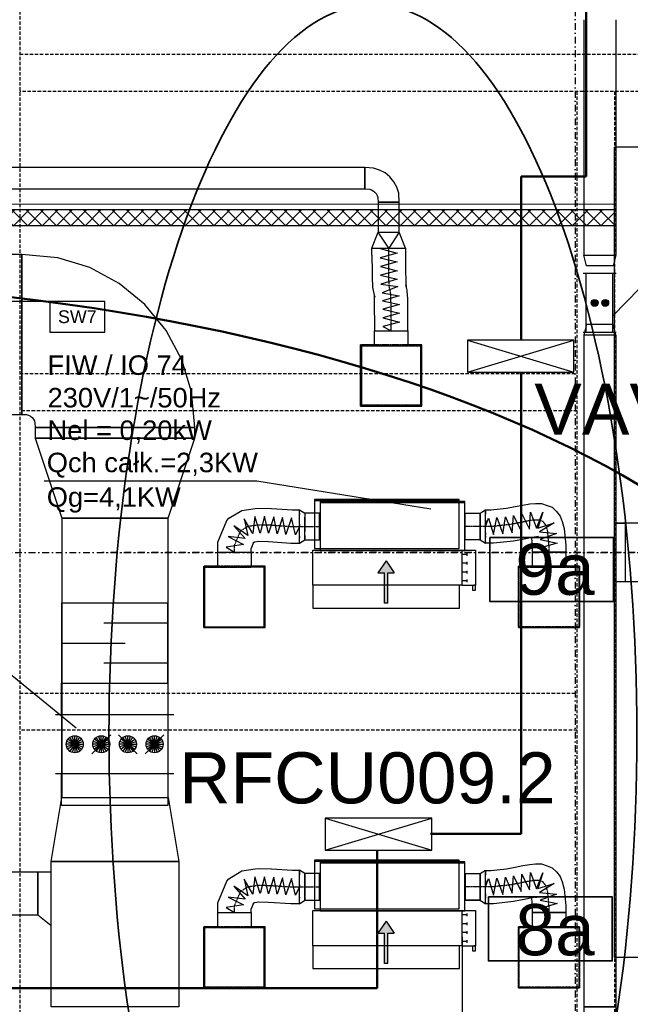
# Model space of a CAD drawing. Header units: centimetres. Extents: x -10729 to 144862, y -4437 to 43656.
# Tile 48 of 148: x 12338 to 12912, y 5176 to 6100. Entities that reach past the tile are written whole.
import ezdxf

# ---------------------------------------------------------------- set-up
doc = ezdxf.new("R2010")
doc.units = ezdxf.units.CM
doc.header["$LTSCALE"] = 0.1
for name, pattern in [('CADVENT_CENTERLINE', [9.9, 7.4, -1, 0.5, -1]), ('CADVENT_HIDDEN', [0.8, 0.25, -0.55]), ('Kondygnacja  -0_5$0$HIDDEN', [9.525, 6.35, -3.175]), ('Kondygnacja  -0_5$0$HIDDEN2', [4.7625, 3.175, -1.5875]), ('Osie rzutów$0$DASHDOT2', [12.7, 6.35, -3.175, 0, -3.175])]:
    doc.linetypes.add(name, pattern=pattern)
for name, color, linetype, lineweight in [('AU opis', 7, 'Continuous', 35), ('AU Sieć LON', 1, 'Continuous', 50), ('AU Strefa obsługiwana', 90, 'Continuous', 35), ('bgde_urządzenia', 3, 'Continuous', 30), ('Kondygnacja  -0_5$0$ARCH_WIDOK', 8, 'Continuous', 13)]:
    doc.layers.add(name, color=color, linetype=linetype, lineweight=lineweight)
for name, color, linetype in [('AU Szafki Klimakonwektorów', 183, 'Continuous'), ('bgde-nawiewCEN', 7, 'Continuous'), ('bgde-nawiewEXP', 1, 'Continuous'), ('bgde-nawiewHIDDEN', 1, 'Continuous'), ('bgde-wywiewEXP', 5, 'Continuous'), ('bgde_opis urządzen', 6, 'Continuous'), ('bgde_redukcja', 3, 'Continuous'), ('bgde_tlumik', 6, 'Continuous'), ('bgde_VAV', 4, 'Continuous'), ('Kondygnacja  -0_5$0$ARCH_GK', 8, 'Continuous'), ('Kondygnacja  -0_5$0$ARCH_INFO_OPISY_PRZEGRODY', 8, 'Continuous'), ('Kondygnacja  -0_5$0$ARCH_KONSTR_POWYŻEJ RZUTU', 8, 'Kondygnacja  -0_5$0$HIDDEN'), ('Kondygnacja  -0_5$0$ARCH_KONSTR_POWYŻEJ RZUTU_IST', 8, 'Kondygnacja  -0_5$0$HIDDEN2'), ('Kondygnacja  -0_5$0$ARCH_ŻELBET_IST', 8, 'Continuous'), ('Osie rzutów$0$ARCH_INFO_OSIE_IST', 8, 'Osie rzutów$0$DASHDOT2'), ('Osie rzutów$0$ARCH_INFO_OSIE_OPISY_IST', 8, 'Continuous')]:
    doc.layers.add(name, color=color, linetype=linetype)
doc.styles.add('Arial', font='ARIAL.TTF')
doc.styles.add('Kondygnacja  -0_5$0$Arial', font='ARIAL.TTF')

# ---------------------------------------------------------------- blocks, each defined once
blk = doc.blocks.new('Osie rzutów')
at = {"layer": 'Osie rzutów$0$ARCH_INFO_OSIE_IST', "ltscale": 10}
for p, q in [((12860, 12510), (12860, 4623.26)), ((4436.04, 5600), (15156.54, 5600)), ((15156.54, 5600), (12415.5, 5600))]:
    blk.add_line(p, q, dxfattribs=at)
blk = doc.blocks.new('Kondygnacja  -0_5$0$konstrukcja istniejąca -0.5')
at = {"layer": 'Kondygnacja  -0_5$0$ARCH_KONSTR_POWYŻEJ RZUTU_IST', "ltscale": 10}
for points in [[(12338, 6175), (12338, 5025)], [(12338, 6067.89), (13382, 6067.89), (13382, 6032.89), (12338, 6032.89)], [(12862, 5167.89), (12862, 6032.89)], [(12897, 6032.89), (12897, 5167.89)], [(12338, 5767.89), (12862, 5767.89)], [(12862, 5732.89), (12338, 5732.89)], [(12338, 5467.89), (12862, 5467.89)], [(12862, 5432.89), (12338, 5432.89)]]:
    blk.add_lwpolyline(points, dxfattribs=at)
blk = doc.blocks.new('06')
at = {"layer": 'bgde_VAV', "color": 3, "linetype": 'Continuous', "lineweight": -2}
for p, q in [((-54870.1, 68405), (-54870.1, 68375)), ((-54870.1, 68375), (-54870.1, 68125)), ((-54320.1, 68375), (-54320.1, 68405)), ((-54320.1, 68125), (-54320.1, 68375)), ((-54870.1, 68125), (-54870.1, 68095)), ((-54320.1, 68095), (-54320.1, 68125))]:
    blk.add_line(p, q, dxfattribs=at)
at = {"layer": 'bgde_VAV', "color": 3, "linetype": 'ByBlock', "lineweight": -2}
for p, q in [((-54320.1, 68375), (-54870.1, 68375)), ((-54320.1, 68125), (-54870.1, 68125))]:
    blk.add_line(p, q, dxfattribs=at)
at = {"layer": 'bgde_VAV', "color": 3, "linetype": 'Continuous', "lineweight": -3}
for p, q in [((-54595.1, 68303.2), (-54627.1, 68303.2)), ((-54595.1, 68303.2), (-54625.5, 68313.1)), ((-54595.1, 68303.2), (-54625.5, 68293.3)), ((-54595.1, 68303.2), (-54621, 68322)), ((-54595.1, 68303.2), (-54621, 68284.4)), ((-54595.1, 68303.2), (-54613.9, 68329.1)), ((-54595.1, 68303.2), (-54613.9, 68277.3)), ((-54595.1, 68303.2), (-54605, 68333.7)), ((-54595.1, 68303.2), (-54605, 68272.8)), ((-54595.1, 68303.2), (-54595.1, 68335.2)), ((-54595.1, 68303.2), (-54585.2, 68333.7)), ((-54595.1, 68303.2), (-54576.3, 68329.1)), ((-54595.1, 68303.2), (-54569.2, 68322)), ((-54595.1, 68303.2), (-54564.7, 68313.1)), ((-54595.1, 68303.2), (-54563.1, 68303.2)), ((-54595.1, 68303.2), (-54564.7, 68293.3)), ((-54595.1, 68303.2), (-54569.2, 68284.4)), ((-54595.1, 68303.2), (-54576.3, 68277.3)), ((-54595.1, 68303.2), (-54585.2, 68272.8)), ((-54595.1, 68303.2), (-54595.1, 68271.2)), ((-54595.1, 68203.2), (-54627.1, 68203.2)), ((-54595.1, 68203.2), (-54625.5, 68213.1)), ((-54595.1, 68203.2), (-54625.5, 68193.3)), ((-54595.1, 68203.2), (-54621, 68222)), ((-54595.1, 68203.2), (-54621, 68184.4)), ((-54595.1, 68203.2), (-54613.9, 68229.1)), ((-54595.1, 68203.2), (-54613.9, 68177.3)), ((-54595.1, 68203.2), (-54605, 68233.7)), ((-54595.1, 68203.2), (-54605, 68172.8)), ((-54595.1, 68203.2), (-54595.1, 68235.2)), ((-54595.1, 68203.2), (-54585.2, 68233.7)), ((-54595.1, 68203.2), (-54576.3, 68229.1)), ((-54595.1, 68203.2), (-54569.2, 68222)), ((-54595.1, 68203.2), (-54564.7, 68213.1)), ((-54595.1, 68203.2), (-54563.1, 68203.2)), ((-54595.1, 68203.2), (-54564.7, 68193.3)), ((-54595.1, 68203.2), (-54569.2, 68184.4)), ((-54595.1, 68203.2), (-54576.3, 68177.3)), ((-54595.1, 68203.2), (-54585.2, 68172.8)), ((-54595.1, 68203.2), (-54595.1, 68171.2))]:
    blk.add_line(p, q, dxfattribs=at)
for centre in [(-54595.1, 68303.2), (-54595.1, 68203.2)]:
    blk.add_ellipse(centre, major_axis=(32, 0), ratio=1, start_param=-1.570796, end_param=4.712389, dxfattribs=at)
blk = doc.blocks.new('08')
at = {"layer": 'bgde_VAV', "color": 3, "linetype": 'Continuous', "lineweight": -2}
for p, q in [((-57699.2, 65891), (-57755.5, 65891)), ((-56699.2, 65891), (-57699.2, 65891)), ((-56643, 65891), (-56699.2, 65891)), ((-57755.5, 65341), (-57699.2, 65341)), ((-57699.2, 65341), (-56699.2, 65341)), ((-56699.2, 65341), (-56643, 65341))]:
    blk.add_line(p, q, dxfattribs=at)
at = {"layer": 'bgde_VAV', "color": 3, "linetype": 'ByBlock', "lineweight": -2}
for p, q in [((-57699.2, 65891), (-57699.2, 65341)), ((-56699.2, 65891), (-56699.2, 65341))]:
    blk.add_line(p, q, dxfattribs=at)
at = {"layer": 'bgde_VAV', "color": 3, "linetype": 'Continuous', "lineweight": -3}
for p, q in [((-57574.2, 65615.7), (-57621.3, 65680.4)), ((-57574.2, 65615.7), (-57599, 65691.8)), ((-57574.2, 65615.7), (-57574.2, 65695.7)), ((-57574.2, 65615.7), (-57549.5, 65691.8)), ((-57574.2, 65615.7), (-57527.2, 65680.4)), ((-57235.9, 65704.1), (-57412.6, 65527.3)), ((-57324.2, 65615.7), (-57371.3, 65680.4)), ((-57324.2, 65615.7), (-57349, 65691.8)), ((-57324.2, 65615.7), (-57324.2, 65695.7)), ((-57324.2, 65615.7), (-57299.5, 65691.8)), ((-57324.2, 65615.7), (-57277.2, 65680.4)), ((-56985.9, 65527.3), (-57162.6, 65704.1)), ((-57074.2, 65615.7), (-57121.3, 65680.4)), ((-57074.2, 65615.7), (-57099, 65691.8)), ((-57074.2, 65615.7), (-57074.2, 65695.7)), ((-57074.2, 65615.7), (-57049.5, 65691.8)), ((-57074.2, 65615.7), (-57027.2, 65680.4)), ((-56735.9, 65704.1), (-56912.6, 65527.3)), ((-56824.2, 65615.7), (-56871.3, 65680.4)), ((-56824.2, 65615.7), (-56849, 65691.8)), ((-56824.2, 65615.7), (-56824.2, 65695.7)), ((-56824.2, 65615.7), (-56799.5, 65691.8)), ((-56824.2, 65615.7), (-56777.2, 65680.4)), ((-57574.2, 65615.7), (-57654.2, 65615.7)), ((-57574.2, 65615.7), (-57650.3, 65640.4)), ((-57574.2, 65615.7), (-57650.3, 65591)), ((-57574.2, 65615.7), (-57639, 65662.7)), ((-57574.2, 65615.7), (-57639, 65568.7)), ((-57574.2, 65615.7), (-57621.3, 65551)), ((-57574.2, 65615.7), (-57599, 65539.6)), ((-57574.2, 65615.7), (-57509.5, 65662.7)), ((-57574.2, 65615.7), (-57498.2, 65640.4)), ((-57574.2, 65615.7), (-57498.2, 65591)), ((-57574.2, 65615.7), (-57509.5, 65568.7)), ((-57574.2, 65615.7), (-57527.2, 65551)), ((-57574.2, 65615.7), (-57549.5, 65539.6)), ((-57574.2, 65615.7), (-57574.2, 65535.7)), ((-57574.2, 65615.7), (-57494.2, 65615.7)), ((-57324.2, 65615.7), (-57404.2, 65615.7)), ((-57324.2, 65615.7), (-57400.3, 65640.4)), ((-57324.2, 65615.7), (-57400.3, 65591)), ((-57324.2, 65615.7), (-57389, 65662.7)), ((-57324.2, 65615.7), (-57389, 65568.7)), ((-57324.2, 65615.7), (-57371.3, 65551)), ((-57324.2, 65615.7), (-57349, 65539.6)), ((-57324.2, 65615.7), (-57259.5, 65662.7)), ((-57324.2, 65615.7), (-57248.2, 65640.4)), ((-57324.2, 65615.7), (-57248.2, 65591)), ((-57324.2, 65615.7), (-57259.5, 65568.7)), ((-57324.2, 65615.7), (-57277.2, 65551)), ((-57324.2, 65615.7), (-57299.5, 65539.6)), ((-57324.2, 65615.7), (-57324.2, 65535.7)), ((-57324.2, 65615.7), (-57244.2, 65615.7)), ((-57074.2, 65615.7), (-57154.2, 65615.7)), ((-57074.2, 65615.7), (-57150.3, 65640.4)), ((-57074.2, 65615.7), (-57150.3, 65591)), ((-57074.2, 65615.7), (-57139, 65662.7)), ((-57074.2, 65615.7), (-57139, 65568.7)), ((-57074.2, 65615.7), (-57121.3, 65551)), ((-57074.2, 65615.7), (-57099, 65539.6)), ((-57074.2, 65615.7), (-57009.5, 65662.7)), ((-57074.2, 65615.7), (-56998.2, 65640.4)), ((-57074.2, 65615.7), (-56998.2, 65591)), ((-57074.2, 65615.7), (-57009.5, 65568.7)), ((-57074.2, 65615.7), (-57027.2, 65551)), ((-57074.2, 65615.7), (-57049.5, 65539.6)), ((-57074.2, 65615.7), (-57074.2, 65535.7)), ((-57074.2, 65615.7), (-56994.2, 65615.7)), ((-56824.2, 65615.7), (-56904.2, 65615.7)), ((-56824.2, 65615.7), (-56900.3, 65640.4)), ((-56824.2, 65615.7), (-56900.3, 65591)), ((-56824.2, 65615.7), (-56889, 65662.7)), ((-56824.2, 65615.7), (-56889, 65568.7)), ((-56824.2, 65615.7), (-56871.3, 65551)), ((-56824.2, 65615.7), (-56849, 65539.6)), ((-56824.2, 65615.7), (-56759.5, 65662.7)), ((-56824.2, 65615.7), (-56748.2, 65640.4)), ((-56824.2, 65615.7), (-56748.2, 65591)), ((-56824.2, 65615.7), (-56759.5, 65568.7)), ((-56824.2, 65615.7), (-56777.2, 65551)), ((-56824.2, 65615.7), (-56799.5, 65539.6)), ((-56824.2, 65615.7), (-56824.2, 65535.7)), ((-56824.2, 65615.7), (-56744.2, 65615.7))]:
    blk.add_line(p, q, dxfattribs=at)
for centre in [(-57574.2, 65615.7), (-57324.2, 65615.7), (-57074.2, 65615.7), (-56824.2, 65615.7)]:
    blk.add_ellipse(centre, major_axis=(80, 0), ratio=1, start_param=-1.570796, end_param=4.712389, dxfattribs=at)
blk = doc.blocks.new('t46')
at = {"layer": 'bgde_tlumik'}
for p, q in [((3579.4, 10353.2), (2979.4, 10353.2)), ((2579.4, 10165.7), (3179.4, 10165.7)), ((3579.4, 9978.2), (2979.4, 9978.2))]:
    blk.add_line(p, q, dxfattribs=at)
blk.add_lwpolyline([(2579.4, 9790.7), (3579.4, 9790.7), (3579.4, 10540.7), (2579.4, 10540.7)], close=True, dxfattribs=at)

msp = doc.modelspace()

# ---------------------------------------------------------------- hatches: boundary and pattern name
at = {"layer": 'bgde_urządzenia'}
h = msp.add_hatch(color=256, dxfattribs=at)
h.paths.add_polyline_path([(12683.92, 5580.792), (12690.11, 5580.792), (12682.42, 5592.219), (12674.73, 5580.792), (12680.92, 5580.792), (12680.92, 5569.126), (12683.92, 5569.126)])
h.paths.add_polyline_path([(12683.92, 5569.126), (12680.92, 5569.126), (12680.92, 5552.458), (12683.92, 5552.458)])
h = msp.add_hatch(color=256, dxfattribs=at)
h.paths.add_polyline_path([(12683.92, 5242.213), (12690.11, 5242.213), (12682.42, 5253.641), (12674.73, 5242.213), (12680.92, 5242.213), (12680.92, 5230.547), (12683.92, 5230.547)])
h.paths.add_polyline_path([(12683.92, 5230.547), (12680.92, 5230.547), (12680.92, 5213.88), (12683.92, 5213.88)])
at = {"layer": 'Kondygnacja  -0_5$0$ARCH_GK', "linetype": 'Continuous', "lineweight": -3}
h = msp.add_hatch(dxfattribs=at)
h.set_pattern_fill('ANSI37', color=256, scale=3, angle=-360, style=0)
h.paths.add_polyline_path([(11055, 5922), (11070, 5907), (12304, 5907), (12311.5, 5910.75), (12311.5, 5922)], flags=0)
h.paths.add_polyline_path([(12311.5, 5922), (12311.5, 5910.75), (12319, 5907), (12897, 5907), (12897, 5922)], flags=0)

# ---------------------------------------------------------------- linework, layer by layer
at = {"layer": 'AU opis'}
for points in [[(12779.815, 5613.982), (12896.203, 5613.982), (12896.203, 5553.975), (12779.815, 5553.975)], [(12778.605, 5276.357), (12894.993, 5276.357), (12894.993, 5216.349), (12778.605, 5216.349)]]:
    msp.add_lwpolyline(points, close=True, dxfattribs=at)
at = {"layer": 'AU Sieć LON', "color": 1}
for p, q in [((12870.629, 5953.041), (12870.629, 6676.98)), ((12809.481, 5798.938), (12809.481, 5953.041)), ((12809.481, 5953.041), (12870.629, 5953.041)), ((12809.481, 5335.735), (12809.481, 5768.413)), ((12809.481, 5335.735), (12724.049, 5335.735)), ((12674.049, 5190.532), (12674.049, 5320.735)), ((11620.907, 5190.532), (12674.049, 5190.532))]:
    msp.add_line(p, q, dxfattribs=at)
at = {"layer": 'AU Sieć LON', "color": 4, "lineweight": 50, "extrusion": (0, 0, -1)}
msp.add_ellipse((12066.207, 5378.572), major_axis=(-1066.003, 0), ratio=0.4462874, dxfattribs=at)
at = {"layer": 'AU Strefa obsługiwana', "extrusion": (0, 0, -1)}
msp.add_ellipse((12670.07, 5429.031), major_axis=(0, 685.332), ratio=0.3620553, start_param=-1.5707963, end_param=4.712389, dxfattribs=at)
at = {"layer": 'AU Szafki Klimakonwektorów'}
for p, q in [((12858.98, 5799.344), (12758.98, 5799.344)), ((12758.98, 5769.344), (12858.98, 5799.344)), ((12758.98, 5799.344), (12858.98, 5769.344)), ((12858.98, 5799.344), (12758.98, 5799.344)), ((12758.98, 5799.344), (12758.98, 5769.344)), ((12758.98, 5769.344), (12858.98, 5799.344)), ((12758.98, 5799.344), (12858.98, 5769.344)), ((12858.98, 5769.344), (12858.98, 5799.344)), ((12758.98, 5769.344), (12858.98, 5769.344)), ((12758.98, 5769.344), (12858.98, 5769.344)), ((12725.288, 5350.216), (12625.288, 5350.216)), ((12625.288, 5350.216), (12625.288, 5320.216)), ((12625.288, 5320.216), (12725.288, 5350.216)), ((12625.288, 5350.216), (12725.288, 5320.216)), ((12725.288, 5320.216), (12725.288, 5350.216)), ((12625.288, 5320.216), (12725.288, 5320.216))]:
    msp.add_line(p, q, dxfattribs=at)
at = {"layer": 'bgde-nawiewCEN', "linetype": 'CADVENT_CENTERLINE', "ltscale": 0.06}
for p, q in [((12684.86, 5879.377), (12684.86, 5885.849)), ((12684.975, 5863.288), (12684.86, 5879.377)), ((12685.106, 5856.488), (12684.975, 5863.288)), ((12685.275, 5851.991), (12685.106, 5856.488)), ((12685.474, 5849.286), (12685.275, 5851.991)), ((12685.694, 5847.861), (12685.474, 5849.286)), ((12685.926, 5847.205), (12685.694, 5847.861)), ((12686.162, 5846.804), (12685.926, 5847.205)), ((12686.395, 5846.147), (12686.162, 5846.804)), ((12686.614, 5844.722), (12686.395, 5846.147)), ((12686.813, 5842.017), (12686.614, 5844.722)), ((12686.982, 5837.521), (12686.813, 5842.017)), ((12687.113, 5830.72), (12686.982, 5837.521)), ((12687.229, 5814.631), (12687.113, 5830.72)), ((12687.229, 5808.159), (12687.229, 5814.631)), ((12545.786, 5620.477), (12552.75, 5624.576)), ((12552.75, 5624.576), (12562.022, 5625.998)), ((12562.022, 5625.998), (12573.326, 5625.757)), ((12573.326, 5625.757), (12593.654, 5624.347)), ((12593.654, 5624.347), (12600.924, 5624.347)), ((12600.924, 5624.347), (12605.924, 5624.347)), ((12605.924, 5624.347), (12619.924, 5624.347)), ((12620.324, 5624.347), (12619.924, 5624.347)), ((12756.324, 5624.347), (12756.724, 5624.347)), ((12771.003, 5624.347), (12756.724, 5624.347)), ((12776.003, 5624.347), (12771.003, 5624.347)), ((12782.19, 5624.347), (12776.003, 5624.347)), ((12798.992, 5626.197), (12782.19, 5624.347)), ((12807.972, 5627.848), (12798.992, 5626.197)), ((12815.437, 5629.393), (12807.972, 5627.848)), ((12821.51, 5630.392), (12815.437, 5629.393)), ((12826.314, 5630.404), (12821.51, 5630.392)), ((12829.97, 5628.986), (12826.314, 5630.404)), ((12832.601, 5625.697), (12829.97, 5628.986)), ((12834.329, 5620.096), (12832.601, 5625.697)), ((12539.883, 5606.44), (12545.786, 5620.477)), ((12835.565, 5605.967), (12834.329, 5620.096)), ((12539.883, 5600.193), (12539.883, 5606.44)), ((12835.565, 5600.193), (12835.565, 5605.967)), ((12815.437, 5290.815), (12807.972, 5289.269)), ((12821.51, 5291.814), (12815.437, 5290.815)), ((12826.314, 5291.825), (12821.51, 5291.814)), ((12829.97, 5290.407), (12826.314, 5291.825)), ((12832.601, 5287.118), (12829.97, 5290.407)), ((12539.883, 5267.862), (12545.786, 5281.899)), ((12545.786, 5281.899), (12552.75, 5285.997)), ((12552.75, 5285.997), (12562.022, 5287.419)), ((12562.022, 5287.419), (12573.326, 5287.179)), ((12573.326, 5287.179), (12593.654, 5285.769)), ((12593.654, 5285.769), (12600.924, 5285.769)), ((12600.924, 5285.769), (12605.924, 5285.769)), ((12605.924, 5285.769), (12619.924, 5285.769)), ((12620.324, 5285.769), (12619.924, 5285.769)), ((12756.324, 5285.769), (12756.724, 5285.769)), ((12771.003, 5285.769), (12756.724, 5285.769)), ((12776.003, 5285.769), (12771.003, 5285.769)), ((12782.19, 5285.769), (12776.003, 5285.769)), ((12798.992, 5287.619), (12782.19, 5285.769)), ((12807.972, 5289.269), (12798.992, 5287.619)), ((12834.329, 5281.518), (12832.601, 5287.118)), ((12835.565, 5267.389), (12834.329, 5281.518)), ((12539.883, 5261.614), (12539.883, 5267.862)), ((12835.565, 5261.614), (12835.565, 5267.389))]:
    msp.add_line(p, q, dxfattribs=at)
at = {"layer": 'bgde-nawiewEXP', "linetype": 'Continuous'}
for points in [[(12135.351, 5941.417), (12662.36, 5941.417), (12666.811, 5941.225), (12668.687, 5940.656), (12670.415, 5939.731), (12671.931, 5938.488), (12673.175, 5936.972), (12674.099, 5935.244), (12674.668, 5933.368), (12674.86, 5928.917), (12694.86, 5928.917), (12694.283, 5937.269), (12692.576, 5942.897), (12689.804, 5948.084), (12686.073, 5952.63), (12681.527, 5956.361), (12676.34, 5959.133), (12670.712, 5960.84), (12662.36, 5961.417), (12662.36, 5941.417), (12662.36, 5961.417), (12135.351, 5961.417)], [(12669.11, 5885.849), (12674.86, 5900.849), (12694.86, 5900.849), (12694.86, 5928.917), (12674.86, 5928.917), (12674.86, 5900.849), (12694.86, 5900.849), (12684.86, 5885.849), (12674.86, 5900.849)], [(12669.11, 5885.849), (12700.61, 5885.849), (12694.86, 5900.849)], [(12669.11, 5879.323), (12669.11, 5885.849), (12700.61, 5885.849), (12700.61, 5879.431), (12700.724, 5863.455), (12700.854, 5856.732), (12701.022, 5852.271), (12701.219, 5849.578), (12701.438, 5848.157)], [(12669.11, 5879.323), (12669.226, 5863.122), (12669.358, 5856.243), (12669.529, 5851.711), (12669.728, 5848.994), (12669.949, 5847.566), (12671.251, 5841.581), (12671.488, 5840.91), (12671.725, 5840.509), (12671.952, 5839.867)], [(12671.479, 5794.159), (12671.479, 5808.159), (12702.979, 5808.159), (12702.979, 5814.686), (12702.863, 5830.887), (12702.73, 5837.765), (12702.559, 5842.297), (12702.36, 5845.014), (12702.14, 5846.443), (12701.098, 5851.23)], [(12670.99, 5842.779), (12671.067, 5841.738), (12671.235, 5837.276), (12671.364, 5830.553), (12671.479, 5814.577), (12671.479, 5808.159), (12702.979, 5808.159), (12702.979, 5794.159)], [(12658.479, 5737.409), (12715.979, 5737.409), (12715.979, 5794.909), (12702.979, 5794.909)], [(12658.479, 5737.409), (12658.479, 5794.909), (12671.479, 5794.909)], [(12524.133, 5600.193), (12524.133, 5609.523), (12532.694, 5629.883), (12534.473, 5632.085), (12546.87, 5639.38), (12559.466, 5641.311), (12562.35, 5641.587), (12574.74, 5641.323), (12594.456, 5639.956), (12600.924, 5639.956)], [(12776.003, 5639.855), (12780.863, 5639.855), (12795.674, 5641.486), (12803.781, 5642.976), (12811.081, 5644.487), (12817.397, 5645.526), (12822.753, 5646.043), (12828.398, 5646.056), (12833.727, 5644.19), (12838.435, 5642.364), (12842.513, 5638.446), (12846.022, 5634.06), (12847.832, 5629.15), (12849.943, 5622.309), (12851.315, 5606.623), (12851.315, 5600.193), (12819.815, 5600.193), (12819.815, 5586.943)], [(12600.924, 5637.088), (12600.924, 5640.097), (12605.924, 5636.847), (12605.924, 5629.131)], [(12600.924, 5636.874), (12600.924, 5639.776)], [(12600.924, 5636.874), (12600.924, 5635.721)], [(12600.924, 5627.179), (12600.924, 5636.339)], [(12600.924, 5626.454), (12600.924, 5634.71)], [(12605.924, 5611.847), (12619.924, 5611.847), (12619.924, 5636.847), (12605.924, 5636.847), (12605.924, 5624.347)], [(12605.924, 5629.131), (12605.924, 5633.186)], [(12619.924, 5611.847), (12619.924, 5636.847), (12620.324, 5636.847)], [(12756.324, 5611.847), (12756.724, 5611.847), (12756.724, 5636.847), (12756.324, 5636.847)], [(12771.003, 5611.847), (12771.003, 5636.847), (12776.003, 5640.097), (12776.003, 5637.436)], [(12776.003, 5637.259), (12776.003, 5639.782)], [(12776.003, 5637.259), (12776.003, 5635.769)], [(12776.003, 5630.375), (12776.003, 5636.631)], [(12776.003, 5627.099), (12776.003, 5634.724)], [(12600.924, 5626.454), (12600.924, 5624.92)], [(12600.924, 5615.611), (12600.924, 5625.855)], [(12600.924, 5614.8), (12600.924, 5623.573)], [(12605.924, 5615.509), (12605.924, 5629.131)], [(12605.924, 5629.131), (12605.924, 5624.347)], [(12605.924, 5611.847), (12605.924, 5624.347), (12605.924, 5619.564)], [(12776.003, 5630.375), (12776.003, 5627.793)], [(12776.003, 5627.099), (12776.003, 5625.036)], [(12776.003, 5618.32), (12776.003, 5626.372)], [(12776.003, 5615.327), (12776.003, 5623.587)], [(12600.924, 5614.8), (12600.924, 5613.783)], [(12600.924, 5609.161), (12600.924, 5614.489)], [(12605.924, 5615.509), (12605.924, 5612.799)], [(12605.924, 5612.799), (12605.924, 5615.509)], [(12776.003, 5618.32), (12776.003, 5616.132)], [(12776.003, 5615.327), (12776.003, 5613.899)], [(12776.003, 5608.84), (12783.517, 5608.84), (12802.311, 5610.909), (12812.162, 5612.72), (12819.792, 5614.299), (12825.622, 5615.258)], [(12776.003, 5609.796), (12776.003, 5614.927)], [(12819.042, 5614.144), (12819.815, 5605.312), (12819.815, 5600.193), (12851.315, 5600.193), (12851.315, 5586.943)], [(12822.517, 5614.747), (12824.229, 5614.751)], [(12524.133, 5600.193), (12555.633, 5600.193), (12555.633, 5603.358), (12558.231, 5609.537)], [(12557.098, 5608.87), (12558.63, 5609.772), (12562.651, 5610.388)], [(12561.695, 5610.409), (12571.913, 5610.191), (12592.853, 5608.739), (12600.924, 5608.739), (12600.924, 5608.597), (12605.924, 5611.847), (12605.924, 5612.799)], [(12600.924, 5608.739), (12600.924, 5612.89)], [(12605.924, 5612.799), (12605.924, 5611.847)], [(12619.924, 5611.847), (12620.324, 5611.847)], [(12771.003, 5611.847), (12776.003, 5608.597), (12776.003, 5608.84)], [(12776.003, 5608.84), (12776.003, 5612.895)], [(12776.003, 5609.796), (12776.003, 5609.283)], [(12524.133, 5586.193), (12524.133, 5600.193), (12555.633, 5600.193), (12555.633, 5586.193)], [(12511.133, 5529.443), (12568.633, 5529.443), (12568.633, 5586.943), (12555.633, 5586.943)], [(12511.133, 5529.443), (12511.133, 5586.943), (12524.133, 5586.943)], [(12524.133, 5261.614), (12524.133, 5270.945), (12532.694, 5291.305), (12534.473, 5293.506), (12546.87, 5300.801), (12559.466, 5302.733), (12562.35, 5303.008), (12574.74, 5302.745), (12594.456, 5301.377), (12600.924, 5301.377)], [(12600.924, 5270.161), (12600.924, 5270.019), (12605.924, 5273.269), (12605.924, 5298.269), (12600.924, 5301.519), (12600.924, 5298.51)], [(12600.924, 5298.296), (12600.924, 5301.198)], [(12771.003, 5273.269), (12771.003, 5298.269), (12776.003, 5301.519), (12776.003, 5298.858)], [(12776.003, 5301.277), (12780.863, 5301.277), (12795.674, 5302.907), (12803.781, 5304.398), (12811.081, 5305.909), (12817.397, 5306.948), (12822.753, 5307.464), (12828.398, 5307.477), (12833.727, 5305.611), (12838.435, 5303.785), (12842.513, 5299.868), (12846.022, 5295.482), (12847.832, 5290.571), (12849.943, 5283.731), (12851.315, 5268.045), (12851.315, 5261.614), (12819.815, 5261.614), (12819.815, 5248.364)], [(12776.003, 5298.68), (12776.003, 5301.204)], [(12600.924, 5298.296), (12600.924, 5297.143)], [(12600.924, 5288.601), (12600.924, 5297.76)], [(12600.924, 5287.876), (12600.924, 5296.131)], [(12619.924, 5273.269), (12619.924, 5298.269), (12620.324, 5298.269)], [(12756.324, 5298.269), (12756.724, 5298.269), (12756.724, 5280.985)], [(12776.003, 5298.68), (12776.003, 5297.191)], [(12776.003, 5291.796), (12776.003, 5298.053)], [(12776.003, 5288.521), (12776.003, 5296.145)], [(12776.003, 5291.796), (12776.003, 5289.215)], [(12600.924, 5287.876), (12600.924, 5286.341)], [(12600.924, 5277.033), (12600.924, 5287.277)], [(12600.924, 5276.222), (12600.924, 5284.994)], [(12756.724, 5280.985), (12756.724, 5285.769)], [(12756.724, 5276.93), (12756.724, 5280.985)], [(12756.724, 5280.985), (12756.724, 5276.93)], [(12776.003, 5288.521), (12776.003, 5286.457)], [(12776.003, 5279.742), (12776.003, 5287.793)], [(12776.003, 5276.749), (12776.003, 5285.008)], [(12557.098, 5270.292), (12558.63, 5271.193), (12562.651, 5271.81)], [(12561.695, 5271.83), (12571.913, 5271.613), (12592.853, 5270.161), (12600.924, 5270.161), (12600.924, 5274.311)], [(12600.924, 5276.222), (12600.924, 5275.204)], [(12600.924, 5270.582), (12600.924, 5275.91)], [(12619.924, 5273.269), (12620.324, 5273.269)], [(12756.324, 5273.269), (12756.724, 5273.269)], [(12756.724, 5273.269), (12756.324, 5273.269)], [(12756.724, 5276.93), (12756.724, 5274.221)], [(12756.724, 5273.269), (12756.724, 5276.93)], [(12756.724, 5273.269), (12771.003, 5273.269)], [(12771.003, 5273.269), (12776.003, 5270.019), (12776.003, 5270.261)], [(12776.003, 5279.742), (12776.003, 5277.553)], [(12776.003, 5276.749), (12776.003, 5275.32)], [(12776.003, 5270.261), (12783.517, 5270.261), (12802.311, 5272.331), (12812.162, 5274.141), (12819.792, 5275.721), (12825.622, 5276.68)], [(12776.003, 5271.218), (12776.003, 5276.348)], [(12776.003, 5270.261), (12776.003, 5274.317)], [(12819.042, 5275.566), (12819.815, 5266.733), (12819.815, 5261.614), (12851.315, 5261.614), (12851.315, 5248.364)], [(12822.517, 5276.169), (12824.229, 5276.173)], [(12524.133, 5261.614), (12555.633, 5261.614), (12555.633, 5264.779), (12558.231, 5270.958)], [(12776.003, 5271.218), (12776.003, 5270.704)], [(12524.133, 5247.614), (12524.133, 5261.614), (12555.633, 5261.614), (12555.633, 5247.614)], [(12511.133, 5190.864), (12568.633, 5190.864), (12568.633, 5248.364), (12555.633, 5248.364)], [(12511.133, 5190.864), (12511.133, 5248.364), (12524.133, 5248.364)]]:
    msp.add_lwpolyline(points, dxfattribs=at)
at = {"layer": 'bgde-nawiewEXP'}
msp.add_lwpolyline([(12684.86, 5885.849), (12676.985, 5885.59), (12692.738, 5880.926), (12676.998, 5876.827), (12692.766, 5872.792), (12677.043, 5868.637), (12692.834, 5864.608), (12677.146, 5860.275), (12692.979, 5856.667), (12677.388, 5852.034), (12693.36, 5849.673), (12678.793, 5843.799), (12694.747, 5840.939), (12679.134, 5836.365), (12694.96, 5832.698), (12679.265, 5828.499), (12695.051, 5824.665), (12679.327, 5820.434), (12695.093, 5816.305), (12679.351, 5812.135), (12687.229, 5808.159)], dxfattribs=at)
at = {"layer": 'bgde-nawiewEXP', "linetype": 'Continuous'}
for points in [[(12659.229, 5738.159), (12715.229, 5738.159), (12715.229, 5794.159), (12659.229, 5794.159)], [(12620.324, 5646.847), (12756.324, 5646.847), (12756.324, 5647.847), (12620.324, 5647.847)], [(12620.324, 5601.847), (12756.324, 5601.847), (12756.324, 5646.847), (12620.324, 5646.847)], [(12756.724, 5611.847), (12756.724, 5636.847), (12771.003, 5636.847), (12771.003, 5611.847)], [(12511.883, 5530.193), (12567.883, 5530.193), (12567.883, 5586.193), (12511.883, 5586.193)], [(12806.815, 5529.443), (12864.315, 5529.443), (12864.315, 5586.943), (12806.815, 5586.943)], [(12620.324, 5308.269), (12756.324, 5308.269), (12756.324, 5309.269), (12620.324, 5309.269)], [(12620.324, 5263.269), (12756.324, 5263.269), (12756.324, 5308.269), (12620.324, 5308.269)], [(12605.924, 5273.269), (12619.924, 5273.269), (12619.924, 5298.269), (12605.924, 5298.269), (12605.924, 5274.221)], [(12756.724, 5273.269), (12756.724, 5298.269), (12771.003, 5298.269), (12771.003, 5273.269)], [(12511.883, 5191.614), (12567.883, 5191.614), (12567.883, 5247.614), (12511.883, 5247.614)], [(12806.815, 5190.864), (12864.315, 5190.864), (12864.315, 5248.364), (12806.815, 5248.364)]]:
    msp.add_lwpolyline(points, close=True, dxfattribs=at)
at = {"layer": 'bgde-nawiewHIDDEN', "linetype": 'CADVENT_HIDDEN'}
for points in [[(12671.479, 5808.159), (12702.979, 5808.159)], [(12600.924, 5639.956), (12600.924, 5639.776)], [(12600.924, 5636.339), (12600.924, 5637.088)], [(12600.924, 5634.71), (12600.924, 5635.721)], [(12620.324, 5611.847), (12620.324, 5636.847)], [(12756.324, 5611.847), (12756.324, 5636.847)], [(12776.003, 5639.855), (12776.003, 5639.782)], [(12776.003, 5636.631), (12776.003, 5637.436)], [(12776.003, 5634.724), (12776.003, 5635.769)], [(12600.924, 5625.855), (12600.924, 5627.179)], [(12600.924, 5623.573), (12600.924, 5624.92)], [(12776.003, 5626.372), (12776.003, 5627.793)], [(12776.003, 5623.587), (12776.003, 5625.036)], [(12600.924, 5614.489), (12600.924, 5615.611)], [(12600.924, 5612.89), (12600.924, 5613.783)], [(12776.003, 5614.927), (12776.003, 5616.132)], [(12776.003, 5612.895), (12776.003, 5613.899)], [(12600.924, 5608.739), (12600.924, 5609.161)], [(12776.003, 5608.84), (12776.003, 5609.283)], [(12524.133, 5600.193), (12555.633, 5600.193)], [(12819.815, 5600.193), (12851.315, 5600.193)], [(12511.883, 5530.193), (12511.883, 5586.193), (12555.633, 5586.193), (12524.133, 5586.193)], [(12511.883, 5530.193), (12567.883, 5530.193), (12567.883, 5586.193), (12524.133, 5586.193)], [(12600.924, 5301.377), (12600.924, 5301.198)], [(12776.003, 5301.277), (12776.003, 5301.204)], [(12600.924, 5297.76), (12600.924, 5298.51)], [(12600.924, 5296.131), (12600.924, 5297.143)], [(12620.324, 5273.269), (12620.324, 5298.269)], [(12756.324, 5273.269), (12756.324, 5298.269)], [(12776.003, 5298.053), (12776.003, 5298.858)], [(12776.003, 5296.145), (12776.003, 5297.191)], [(12600.924, 5287.277), (12600.924, 5288.601)], [(12600.924, 5284.994), (12600.924, 5286.341)], [(12776.003, 5287.793), (12776.003, 5289.215)], [(12776.003, 5285.008), (12776.003, 5286.457)], [(12600.924, 5275.91), (12600.924, 5277.033)], [(12600.924, 5274.311), (12600.924, 5275.204)], [(12776.003, 5276.348), (12776.003, 5277.553)], [(12776.003, 5274.317), (12776.003, 5275.32)], [(12600.924, 5270.161), (12600.924, 5270.582)], [(12776.003, 5270.261), (12776.003, 5270.704)], [(12524.133, 5261.614), (12555.633, 5261.614)], [(12819.815, 5261.614), (12851.315, 5261.614)]]:
    msp.add_lwpolyline(points, dxfattribs=at)
for points in [[(12658.479, 5737.409), (12715.979, 5737.409), (12715.979, 5794.909), (12658.479, 5794.909)], [(12658.479, 5794.909), (12658.479, 5794.909)], [(12659.229, 5738.159), (12659.229, 5794.159), (12715.229, 5794.159), (12715.229, 5738.159)], [(12659.229, 5794.159), (12659.229, 5794.159)], [(12659.229, 5794.159), (12659.229, 5794.159)], [(12671.479, 5794.159), (12702.979, 5794.159), (12672.677, 5794.159)], [(12715.229, 5794.159), (12715.229, 5794.159)], [(12715.979, 5794.909), (12715.979, 5794.909)], [(12658.479, 5737.409), (12658.479, 5737.409)], [(12659.229, 5738.159), (12659.229, 5738.159)], [(12715.229, 5738.159), (12715.229, 5738.159)], [(12715.979, 5737.409), (12715.979, 5737.409)], [(12511.133, 5529.443), (12568.633, 5529.443), (12568.633, 5586.943), (12511.133, 5586.943)], [(12511.133, 5586.943), (12511.133, 5586.943)], [(12511.883, 5586.193), (12511.883, 5586.193)], [(12511.883, 5586.193), (12511.883, 5586.193)], [(12567.883, 5586.193), (12567.883, 5586.193)], [(12568.633, 5586.943), (12568.633, 5586.943)], [(12806.815, 5529.443), (12806.815, 5586.943), (12864.315, 5586.943), (12864.315, 5529.443)], [(12807.565, 5530.193), (12807.565, 5586.193), (12863.565, 5586.193), (12863.565, 5530.193)], [(12807.565, 5586.193), (12807.565, 5586.193)], [(12819.815, 5586.193), (12851.315, 5586.193), (12821.013, 5586.193)], [(12863.565, 5586.193), (12863.565, 5586.193)], [(12863.565, 5586.193), (12863.565, 5586.193)], [(12511.133, 5529.443), (12511.133, 5529.443)], [(12511.883, 5530.193), (12511.883, 5530.193)], [(12567.883, 5530.193), (12567.883, 5530.193)], [(12568.633, 5529.443), (12568.633, 5529.443)], [(12806.815, 5529.443), (12806.815, 5529.443)], [(12807.565, 5530.193), (12807.565, 5530.193)], [(12863.565, 5530.193), (12863.565, 5530.193)], [(12511.133, 5190.864), (12568.633, 5190.864), (12568.633, 5248.364), (12511.133, 5248.364)], [(12511.133, 5248.364), (12511.133, 5248.364)], [(12511.883, 5191.614), (12511.883, 5247.614), (12567.883, 5247.614), (12567.883, 5191.614)], [(12511.883, 5247.614), (12511.883, 5247.614)], [(12511.883, 5247.614), (12511.883, 5247.614)], [(12524.133, 5247.614), (12555.633, 5247.614), (12525.331, 5247.614)], [(12567.883, 5247.614), (12567.883, 5247.614)], [(12568.633, 5248.364), (12568.633, 5248.364)], [(12806.815, 5190.864), (12806.815, 5248.364), (12864.315, 5248.364), (12864.315, 5190.864)], [(12807.565, 5191.614), (12807.565, 5247.614), (12863.565, 5247.614), (12863.565, 5191.614)], [(12807.565, 5247.614), (12807.565, 5247.614)], [(12819.815, 5247.614), (12851.315, 5247.614), (12821.013, 5247.614)], [(12863.565, 5247.614), (12863.565, 5247.614)], [(12863.565, 5247.614), (12863.565, 5247.614)], [(12511.133, 5190.864), (12511.133, 5190.864)], [(12511.883, 5191.614), (12511.883, 5191.614)], [(12567.883, 5191.614), (12567.883, 5191.614)], [(12568.633, 5190.864), (12568.633, 5190.864)], [(12806.815, 5190.864), (12806.815, 5190.864)], [(12807.565, 5191.614), (12807.565, 5191.614)], [(12863.565, 5191.614), (12863.565, 5191.614)]]:
    msp.add_lwpolyline(points, close=True, dxfattribs=at)
at = {"layer": 'bgde-nawiewHIDDEN'}
for points in [[(12600.924, 5624.347), (12597.265, 5616.509), (12593.367, 5632.385), (12588.319, 5616.864), (12585.154, 5632.841), (12580.059, 5617.407), (12576.864, 5633.42), (12571.802, 5617.957), (12568.167, 5633.88), (12564.037, 5618.173), (12559.15, 5633.711), (12557.272, 5617.6), (12549.071, 5631.637), (12552.59, 5615.915), (12539.216, 5624.972), (12549.955, 5612.949), (12533.83, 5614.844), (12548.273, 5607.444), (12532.162, 5604.981), (12539.883, 5600.193)], [(12776.003, 5624.347), (12778.677, 5632.249), (12783.339, 5616.65), (12786.641, 5632.641), (12792.229, 5617.348), (12794.539, 5633.498), (12800.874, 5618.524), (12802.205, 5634.744), (12809.271, 5620.076), (12810.073, 5636.328), (12817.077, 5621.69), (12818.236, 5637.9), (12823.755, 5622.667), (12829.672, 5637.725), (12825.201, 5622.742), (12840.361, 5627.615), (12826.483, 5619.171), (12842.659, 5617.674), (12827.365, 5612.053), (12843.301, 5608.774), (12827.661, 5604.221), (12835.565, 5600.193)], [(12776.003, 5285.769), (12778.677, 5293.67), (12783.339, 5278.072), (12786.641, 5294.063), (12792.229, 5278.769), (12794.539, 5294.919), (12800.874, 5279.946), (12802.205, 5296.166), (12809.271, 5281.497), (12810.073, 5297.749), (12817.077, 5283.112), (12818.236, 5299.322), (12823.755, 5284.088), (12829.672, 5299.147), (12825.201, 5284.164), (12840.361, 5289.036), (12826.483, 5280.593), (12842.659, 5279.096), (12827.365, 5273.474), (12843.301, 5270.196), (12827.661, 5265.643), (12835.565, 5261.614)], [(12600.924, 5285.769), (12597.265, 5277.931), (12593.367, 5293.806), (12588.319, 5278.285), (12585.154, 5294.262), (12580.059, 5278.828), (12576.864, 5294.842), (12571.802, 5279.379), (12568.167, 5295.301), (12564.037, 5279.595), (12559.15, 5295.133), (12557.272, 5279.022), (12549.071, 5293.059), (12552.59, 5277.336), (12539.216, 5286.393), (12549.955, 5274.37), (12533.83, 5276.266), (12548.273, 5268.865), (12532.162, 5266.402), (12539.883, 5261.614)]]:
    msp.add_lwpolyline(points, dxfattribs=at)
at = {"layer": 'bgde-wywiewEXP', "linetype": 'Continuous'}
for p, q in [((12868.444, 6100.355), (12868.444, 5879.197)), ((12898.445, 6100.355), (12898.444, 5879.197))]:
    msp.add_line(p, q, dxfattribs=at)
for points in [[(12135.676, 5729.669), (12340.068, 5729.669), (12340.068, 5879.669), (12135.676, 5879.669)], [(12868.444, 5804.197), (12868.444, 5160.6)], [(12898.444, 5804.197), (12898.444, 5173.1), (12868.444, 5173.1), (12898.444, 5173.1), (12898.444, 5160.6), (12897.542, 5160.6)]]:
    msp.add_lwpolyline(points, dxfattribs=at)
for points in [[(12340.067, 5729.67), (12344.518, 5729.478), (12346.394, 5728.909), (12348.123, 5727.984), (12349.639, 5726.741), (12350.882, 5725.225), (12351.807, 5723.496), (12352.376, 5721.62), (12352.568, 5717.169), (12502.568, 5717.169), (12499.494, 5750.884), (12490.389, 5780.899), (12475.603, 5808.561), (12455.705, 5832.807), (12431.459, 5852.705), (12403.797, 5867.49), (12373.782, 5876.595), (12340.069, 5879.67), (12340.068, 5804.67)], [(12898.444, 5879.197), (12895.944, 5869.197), (12870.944, 5869.197), (12868.444, 5879.197)], [(12898.444, 5804.197), (12895.944, 5814.197), (12870.944, 5814.197), (12868.444, 5804.197)], [(12352.568, 5707.169), (12502.568, 5707.169), (12502.568, 5717.169), (12352.568, 5717.169)], [(12352.568, 5707.169), (12377.568, 5632.169), (12477.568, 5632.169), (12502.568, 5707.169)], [(12377.568, 5369.669), (12477.568, 5369.669), (12477.568, 5632.169), (12377.568, 5632.169)], [(12367.568, 5249.699), (12367.568, 5309.669), (12377.568, 5369.669), (12477.568, 5369.669), (12487.568, 5309.669), (12367.568, 5309.669), (12487.568, 5309.669), (12487.568, 5173.1), (12367.568, 5173.1)], [(12148.176, 5259.699), (12355.068, 5259.699), (12355.068, 5299.699), (12148.176, 5299.699)], [(12355.068, 5259.699), (12367.568, 5249.699), (12367.568, 5299.699), (12355.068, 5299.699)]]:
    msp.add_lwpolyline(points, close=True, dxfattribs=at)
at = {"layer": 'bgde_opis urządzen'}
for p, q in [((12361.097, 5667.338, 1188.109), (12560.984, 5667.338, 1188.109)), ((12560.984, 5667.338, 1188.109), (12724.569, 5641.027, 1188.109)), ((12754.286, 5030.939, -206.768), (12754.286, 5239.047, -206.768))]:
    msp.add_line(p, q, dxfattribs=at)
at = {"layer": 'bgde_redukcja'}
for points in [[(12377.243, 5477.276), (12477.243, 5477.276), (12477.243, 5447.276), (12377.243, 5447.276)], [(12377.243, 5392.276), (12477.243, 5392.276), (12477.243, 5362.276), (12377.243, 5362.276)]]:
    msp.add_lwpolyline(points, close=True, dxfattribs=at)
at = {"layer": 'bgde_urządzenia'}
for p, q in [((12751.02, 5649.64, -129), (12615.02, 5649.64, -129)), ((12615.02, 5649.64, -129), (12615.02, 5648.64, -129)), ((12615.02, 5648.64, -129), (12751.02, 5648.64, -129)), ((12751.02, 5648.64, -129), (12615.02, 5648.64, -129)), ((12615.02, 5648.64, -129), (12615.02, 5603.64, -129)), ((12751.02, 5648.64, -129), (12751.02, 5649.64, -129)), ((12751.02, 5603.64, -129), (12751.02, 5648.64, -129)), ((12613.52, 5569.126, -258.718), (12613.52, 5602.126, -258.718)), ((12613.52, 5602.126, -258.718), (12753.52, 5602.126, -258.718)), ((12615.02, 5603.64, -129), (12751.02, 5603.64, -129)), ((12753.52, 5602.126, -258.718), (12753.52, 5569.126, -258.718)), ((12753.52, 5602.126, -258.718), (12766.52, 5602.126, -258.718)), ((12758.719, 5598.001, -258.718), (12753.52, 5598.001, -258.718)), ((12758.719, 5596.751, -258.718), (12758.719, 5599.251, -258.718)), ((12766.52, 5602.126, -258.718), (12766.52, 5569.126, -258.718)), ((12682.42, 5592.219, -258.718), (12674.73, 5580.792, -258.718)), ((12682.42, 5592.219, -258.718), (12690.11, 5580.792, -258.718)), ((12758.719, 5589.751, -258.718), (12753.52, 5589.751, -258.718)), ((12758.719, 5588.501, -258.718), (12758.719, 5591.001, -258.718)), ((12674.73, 5580.792, -258.718), (12680.92, 5580.792, -258.718)), ((12680.92, 5552.458, -258.718), (12680.92, 5580.792, -258.718)), ((12683.92, 5552.458, -258.718), (12683.92, 5580.792, -258.718)), ((12683.92, 5580.792, -258.718), (12690.11, 5580.792, -258.718)), ((12758.719, 5581.501, -258.718), (12753.52, 5581.501, -258.718)), ((12758.719, 5580.251, -258.718), (12758.719, 5582.751, -258.718)), ((12751.32, 5569.126, -258.718), (12613.52, 5569.126, -258.718)), ((12613.52, 5569.126, -258.718), (12613.52, 5547.626, -258.718)), ((12753.52, 5569.126, -258.718), (12751.32, 5569.126, -258.718)), ((12751.32, 5547.626, -258.718), (12751.32, 5569.126, -258.718)), ((12758.719, 5573.251, -258.718), (12753.52, 5573.251, -258.718)), ((12753.52, 5569.126, -258.718), (12766.52, 5569.126, -258.718)), ((12758.719, 5572.001, -258.718), (12758.719, 5574.501, -258.718)), ((12764.02, 5564.126, -258.718), (12764.02, 5569.126, -258.718)), ((12766.52, 5569.126, -258.718), (12765.02, 5569.126, -258.718)), ((12766.02, 5569.126, -258.718), (12766.02, 5564.126, -258.718)), ((12766.02, 5564.126, -258.718), (12764.02, 5564.126, -258.718)), ((12683.92, 5552.458, -258.718), (12680.92, 5552.458, -258.718)), ((12613.52, 5547.626, -258.718), (12751.32, 5547.626, -258.718)), ((12751.02, 5311.062, -129), (12615.02, 5311.062, -129)), ((12615.02, 5311.062, -129), (12615.02, 5310.062, -129)), ((12615.02, 5310.062, -129), (12751.02, 5310.062, -129)), ((12751.02, 5310.062, -129), (12615.02, 5310.062, -129)), ((12615.02, 5310.062, -129), (12615.02, 5265.062, -129)), ((12751.02, 5310.062, -129), (12751.02, 5311.062, -129)), ((12751.02, 5265.062, -129), (12751.02, 5310.062, -129)), ((12613.52, 5230.547, -258.718), (12613.52, 5263.547, -258.718)), ((12613.52, 5263.547, -258.718), (12753.52, 5263.547, -258.718)), ((12615.02, 5265.062, -129), (12751.02, 5265.062, -129)), ((12753.52, 5263.547, -258.718), (12753.52, 5230.547, -258.718)), ((12753.52, 5263.547, -258.718), (12766.52, 5263.547, -258.718)), ((12766.52, 5263.547, -258.718), (12766.52, 5230.547, -258.718)), ((12682.42, 5253.641, -258.718), (12674.73, 5242.213, -258.718)), ((12682.42, 5253.641, -258.718), (12690.11, 5242.213, -258.718)), ((12758.719, 5259.422, -258.718), (12753.52, 5259.422, -258.718)), ((12758.719, 5258.172, -258.718), (12758.719, 5260.672, -258.718)), ((12758.719, 5251.172, -258.718), (12753.52, 5251.172, -258.718)), ((12758.719, 5249.922, -258.718), (12758.719, 5252.422, -258.718)), ((12758.719, 5241.672, -258.718), (12758.719, 5244.172, -258.718)), ((12674.73, 5242.213, -258.718), (12680.92, 5242.213, -258.718)), ((12680.92, 5213.88, -258.718), (12680.92, 5242.213, -258.718)), ((12683.92, 5213.88, -258.718), (12683.92, 5242.213, -258.718)), ((12683.92, 5242.213, -258.718), (12690.11, 5242.213, -258.718)), ((12758.719, 5242.922, -258.718), (12753.52, 5242.922, -258.718)), ((12758.719, 5234.672, -258.718), (12753.52, 5234.672, -258.718)), ((12758.719, 5233.422, -258.718), (12758.719, 5235.922, -258.718)), ((12751.32, 5230.547, -258.718), (12613.52, 5230.547, -258.718)), ((12613.52, 5230.547, -258.718), (12613.52, 5209.047, -258.718)), ((12751.32, 5209.047, -258.718), (12751.32, 5230.547, -258.718)), ((12753.52, 5230.547, -258.718), (12751.32, 5230.547, -258.718)), ((12753.52, 5230.547, -258.718), (12766.52, 5230.547, -258.718)), ((12764.02, 5225.547, -258.718), (12764.02, 5230.547, -258.718)), ((12766.02, 5225.547, -258.718), (12764.02, 5225.547, -258.718)), ((12766.52, 5230.547, -258.718), (12765.02, 5230.547, -258.718)), ((12766.02, 5230.547, -258.718), (12766.02, 5225.547, -258.718)), ((12613.52, 5209.047, -258.718), (12751.32, 5209.047, -258.718)), ((12683.92, 5213.88, -258.718), (12680.92, 5213.88, -258.718))]:
    msp.add_line(p, q, dxfattribs=at)
at = {"layer": 'bgde_VAV'}
for p, q in [((12979.675, 5908.486, 2.142), (12895.619, 5822.228)), ((12390.994, 5435.043, 2.142), (12310.643, 5500.376))]:
    msp.add_line(p, q, dxfattribs=at)
at = {"layer": 'Kondygnacja  -0_5$0$ARCH_GK', "linetype": 'Continuous', "lineweight": -3}
for p, q in [((11055, 5922), (12897, 5922)), ((12897, 5907), (12897, 5922)), ((12319, 5907), (12897, 5907))]:
    msp.add_line(p, q, dxfattribs=at)
at = {"layer": 'Kondygnacja  -0_5$0$ARCH_INFO_OPISY_PRZEGRODY'}
msp.add_lwpolyline([(12366.2, 5835.679), (12268.538, 5835.679)], dxfattribs=at)
msp.add_lwpolyline([(12366.2, 5806.879), (12418.2, 5806.879), (12418.2, 5835.679), (12366.2, 5835.679), (12366.2, 5806.879)], close=True, dxfattribs=at)
at = {"layer": 'Kondygnacja  -0_5$0$ARCH_WIDOK'}
msp.add_lwpolyline([(11050, 5035.5), (11050, 5927), (12897, 5927)], dxfattribs=at)
at = {"layer": 'Kondygnacja  -0_5$0$ARCH_ŻELBET_IST', "ltscale": 4}
for p, q in [((13280, 5980.5), (12897, 5980.5)), ((12897, 5572.5), (12897, 5980.5)), ((13280, 5627.5), (12897, 5627.5)), ((12897, 5627.5), (12907, 5627.5)), ((12907, 5627.5), (12907, 5572.5)), ((12897, 5219.5), (12897, 5572.5)), ((13280, 5572.5), (12897, 5572.5)), ((13280, 5219.5), (12897, 5219.5))]:
    msp.add_line(p, q, dxfattribs=at)

# ---------------------------------------------------------------- block references
at = {"layer": 'bgde_redukcja', "xscale": 0.09999999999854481, "yscale": 0.09999999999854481, "zscale": 0.1, "rotation": 270}
msp.add_blockref('06', (6058.123, 374.795), dxfattribs=at)
at = {"layer": 'bgde_redukcja', "xscale": 0.1000000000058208, "yscale": 0.09999999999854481, "zscale": 0.1}
msp.add_blockref('08', (18147.167, -1141.821), dxfattribs=at)
at = {"layer": 'bgde_tlumik', "xscale": 0.1000000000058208, "yscale": 0.09999999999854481, "zscale": 0.1}
msp.add_blockref('t46', (12119.304, 4498.207), dxfattribs=at)
at = {"layer": 'Kondygnacja  -0_5$0$ARCH_KONSTR_POWYŻEJ RZUTU'}
msp.add_blockref('Kondygnacja  -0_5$0$konstrukcja istniejąca -0.5', (0, 0), dxfattribs=at)
at = {"layer": 'Osie rzutów$0$ARCH_INFO_OSIE_OPISY_IST'}
msp.add_blockref('Osie rzutów', (0, 0), dxfattribs=at)

# ---------------------------------------------------------------- texts
at = {"layer": 'AU opis', "char_height": 48, "width": 72.77772, "attachment_point": 1, "style": 'Arial'}
for s, insert in [('9a', (12803.967, 5608.169, -129)), ('8a', (12803.967, 5269.591, -129))]:
    msp.add_mtext(s, dxfattribs=dict(at, insert=insert))
at = {"layer": 'AU Szafki Klimakonwektorów', "char_height": 48, "width": 1074.22285, "attachment_point": 1, "style": 'Arial'}
for s, insert in [('VAV-098.7', (12821.717, 5758.557)), ('RFCU009.2', (12487.8, 5412.235))]:
    msp.add_mtext(s, dxfattribs=dict(at, insert=insert))
at = {"layer": 'bgde_opis urządzen', "char_height": 18.326, "width": 421.7149, "attachment_point": 1, "style": 'Arial'}
for s, insert in [('FIW / IO 74\\P230V/1~/50Hz\\PNel = 0,20kW', (12364.241, 5785.036, 2308.732)), ('Qch całk.=2,3KW', (12363.484, 5693.62, 2308.732)), ('Qg=4,1KW', (12363.484, 5661.141, 2308.732))]:
    msp.add_mtext(s, dxfattribs=dict(at, insert=insert))
at = {"layer": 'Kondygnacja  -0_5$0$ARCH_INFO_OPISY_PRZEGRODY', "insert": (12392.2, 5821.279), "char_height": 12, "width": 52, "attachment_point": 5, "style": 'Kondygnacja  -0_5$0$Arial'}
msp.add_mtext('SW7', dxfattribs=at)

doc.saveas('drawing.dxf')
